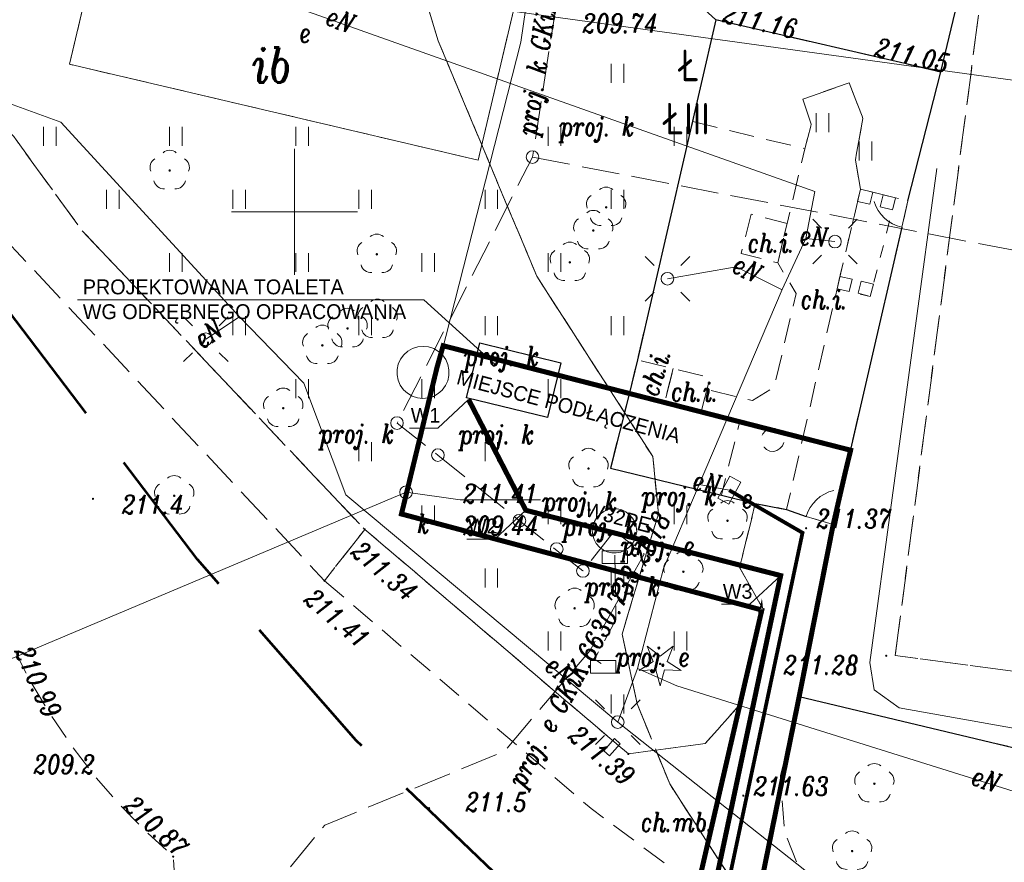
# Model space of a CAD drawing. Header units: metres. Extents: x 7415312 to 7415578, y 5538064 to 5538378.
# Tile 57 of 83: x 7415389 to 7415428, y 5538274 to 5538308. Entities that reach past the tile are written whole.
import ezdxf
from ezdxf.lldxf.tags import DXFTag

# ---------------------------------------------------------------- set-up
doc = ezdxf.new("R2010")
doc.units = ezdxf.units.M
doc.header["$MEASUREMENT"] = 0
for name, pattern in [('1.0_0.5', [1.5, 1, -0.5]), ('1.5_0.5', [2, 1.5, -0.5]), ('342-500', [1.5, 1, -0.5]), ('DGN Style 3', [8.565382, 6.11813, -2.447252]), ('EGBK02-500', [2, 1.5, -0.5]), ('EGBU01-500', [1, 0.5, -0.5]), ('otda_500', [1, 0.5, -0.5])]:
    doc.linetypes.add(name, pattern=pattern)
for name, color, linetype, lineweight in [('_LL_GRUBA', 7, 'Continuous', 35), ('_LL_SIECI PROJEKTOWANE', 7, 'Continuous', 35), ('chodnik', 7, 'Continuous', 0), ('chodnik-Atr17', 7, 'Continuous', 0), ('drzewo iglaste', 7, 'Continuous', 0), ('drzewo liściaste', 7, 'Continuous', 0), ('EGBK02', 7, 'Continuous', 0), ('EGBU01', 7, 'Continuous', 0), ('elektroenergetyczne urządzenie techniczne-Atr17', 7, 'Continuous', 0), ('inna budowla', 7, 'Continuous', 0), ('inna budowla-Atr17', 7, 'Continuous', 0), ('inny obiekt sportowy', 7, 'Continuous', 0), ('jezdnia', 7, 'Continuous', 0), ('K_LEGENDA', 250, 'Continuous', 13), ('kanalizacyjne urządzenie techniczne - ob. projektowany', 7, 'Continuous', 0), ('kanalizacyjne urządzenie techniczne - ob. projektowany-Atr17', 7, 'Continuous', 0), ('KTOK04', 7, 'Continuous', 0), ('latarnia', 7, 'Continuous', 0), ('LIN_Linie Rozgraniczajace', 3, 'Continuous', 53), ('ogrodzenie trwałe', 7, 'Continuous', 0), ('pikieta naturalna', 7, 'Continuous', 0), ('pikieta naturalna-Atr2', 7, 'Continuous', 0), ('pikieta sztuczna', 7, 'Continuous', 0), ('pikieta sztuczna-Atr2', 7, 'Continuous', 0), ('plac gier i zabaw', 7, 'Continuous', 0), ('przewód elektroenergetyczny niskiego napięcia', 7, 'Continuous', 0), ('przewód elektroenergetyczny podziemny', 7, 'Continuous', 0), ('przewód elektroenergetyczny podziemny - ob. projektowany', 7, 'Continuous', 0), ('przewód elektroenergetyczny podziemny - ob. projektowany-Atr1', 7, 'Continuous', 0), ('przewód elektroenergetyczny podziemny-Atr1', 7, 'Continuous', 0), ('przewód kanalizacyjny', 7, 'Continuous', 0), ('przewód kanalizacyjny - ob. projektowany', 7, 'Continuous', 0), ('przewód kanalizacyjny - ob. projektowany-Atr1', 7, 'Continuous', 0), ('RTPW01', 7, 'Continuous', 0), ('rzedna', 7, 'Continuous', 0), ('rzedna-Atr2', 7, 'Continuous', 0), ('rzedna-Atr3', 7, 'Continuous', 0), ('studnia kanalizacyjna - ob. projektowany', 7, 'Continuous', 0), ('studnia kanalizacyjna - ob. projektowany-Atr17', 7, 'Continuous', 0), ('szafa elektroenergetyczna lub kontener', 7, 'Continuous', 0), ('szafa elektroenergetyczna lub kontener - ob. projektowany', 7, 'Continuous', 0), ('szafa elektroenergetyczna lub kontener - ob. projektowany-Atr17', 7, 'Continuous', 0), ('szafa elektroenergetyczna lub kontener-Atr17', 7, 'Continuous', 0), ('trawnik', 7, 'Continuous', 0), ('Warstwa 1', 7, 'Continuous', 0), ('wiata', 7, 'Continuous', 0), ('właz do komory lub kanału - okrągły', 7, 'Continuous', 0), ('właz do komory lub kanału - okrągły-Atr17', 7, 'Continuous', 0)]:
    doc.layers.add(name, color=color, linetype=linetype, lineweight=lineweight)
doc.layers.add('_LL_SYMBOLE', color=7, linetype='Continuous', lineweight=0, true_color=0xb2ffad)
doc.layers.add('LL_mala_architektura', color=7, linetype='Continuous', lineweight=30, true_color=0x000000)
doc.layers.add('EL-KABEL NN', color=1, linetype='KABEL_NN', true_color=0xff0000)
doc.layers.add('LL_GRANICA', color=250, linetype='342-500')
doc.styles.get("Standard").update_dxf_attribs({"font": 'Working1250.shx', "width": 0.75})
doc.styles.add('Style-ITALIC_1250', font='ITALIC_1250.shx')
doc.linetypes.add('902-500', pattern='A,3.75,[24,dgnlstyle-geo-mz.shx,S=0.002786,R=0,X=0,Y=0],3.75', length=7.5)
tags = doc.linetypes.add('KABEL_NN', pattern='A,0.5,-0.2,["Nn",Standard,S=0.1,R=0,X=-0.1,Y=-0.05],-0.2', length=0.9).pattern_tags.tags
tags[6] = DXFTag(74, 10)

# ---------------------------------------------------------------- blocks, each defined once
blk = doc.blocks.new('TU04')
at = {"color": 0, "linetype": 'Continuous', "lineweight": 13, "ltscale": 10}
for p, q in [((0, 0), (0, 7.5)), ((5, 0), (5, 7.5))]:
    blk.add_line(p, q, dxfattribs=at)
blk = doc.blocks.new('SM01')
at = {"color": 0, "linetype": 'Continuous', "lineweight": 13, "ltscale": 10}
for p, q in [((-5.3, 5.31), (-8.83, 8.84)), ((5.31, 5.31), (8.84, 8.84)), ((-5.3, -5.3), (-8.83, -8.83)), ((5.31, -5.3), (8.84, -8.83))]:
    blk.add_line(p, q, dxfattribs=at)
blk.add_circle((0, 0), 2.5, dxfattribs=at)
blk = doc.blocks.new('US22')
at = {"color": 0, "linetype": 'Continuous', "lineweight": 13, "ltscale": 10}
blk.add_circle((0, 0), 2.5, dxfattribs=at)
blk = doc.blocks.new('OK04')
at = {"color": 0, "linetype": 'Continuous', "lineweight": -2, "ltscale": 10}
blk.add_arc((15, 0.01), 15, 120, 180, dxfattribs=at)
blk = doc.blocks.new('IB10')
at = {"color": 0, "linetype": 'Continuous', "lineweight": 13, "ltscale": 10}
for p, q in [((0, 0), (0, 5)), ((0, 5), (5, 5)), ((5, 0), (5, 5)), ((0, 0), (5, 0))]:
    blk.add_line(p, q, dxfattribs=at)
blk = doc.blocks.new('US18')
at = {"color": 0, "linetype": 'Continuous', "lineweight": 13, "ltscale": 10}
for p, q in [((-5, -2.5), (-5, 2.5)), ((-5, 2.5), (5, 2.5)), ((5, -2.5), (5, 2.5)), ((-5, -2.5), (5, -2.5))]:
    blk.add_line(p, q, dxfattribs=at)
blk = doc.blocks.new('US15')
at = {"color": 0, "linetype": 'Continuous', "lineweight": 13, "ltscale": 10}
blk.add_circle((0, 0), 2.5, dxfattribs=at)
blk = doc.blocks.new('PW01_2')
at = {"layer": 'pikieta naturalna', "linetype": 'Continuous', "lineweight": 13}
h = blk.add_hatch(color=7, dxfattribs=at)
edge = h.paths.add_edge_path()
edge.add_arc((0, 0), 0.45, 0, 360)
blk = doc.blocks.new('PW01_1')
at = {"layer": 'pikieta sztuczna', "linetype": 'Continuous', "lineweight": 13}
h = blk.add_hatch(color=7, dxfattribs=at)
edge = h.paths.add_edge_path()
edge.add_arc((0, 0), 0.45, 0, 360)
blk = doc.blocks.new('PW01_3')
at = {"layer": 'rzedna', "linetype": 'Continuous', "lineweight": 13}
h = blk.add_hatch(color=14, dxfattribs=at)
edge = h.paths.add_edge_path()
edge.add_arc((0, 0), 0.45, 0, 360)
blk = doc.blocks.new('OP021_1')
at = {"layer": 'drzewo liściaste', "linetype": 'Continuous', "lineweight": 13}
h = blk.add_hatch(color=96, dxfattribs=at)
edge = h.paths.add_edge_path()
edge.add_arc((0, 0), 0.5, 0, 360)
at = {"layer": 'drzewo liściaste', "color": 96, "linetype": 'Continuous', "lineweight": 13}
for centre, start, end in [((0, 4), 49.272, 130.728), ((-3.8, 1.24), 121.308, 202.548), ((3.8, 1.24), 337.452, 58.692), ((-2.35, -3.24), 193.221, 274.871), ((2.35, -3.24), 265.129, 346.779)]:
    blk.add_arc(centre, 4, start, end, dxfattribs=at)
blk = doc.blocks.new('OP011_1')
at = {"layer": 'drzewo iglaste', "linetype": 'Continuous', "lineweight": 13}
h = blk.add_hatch(color=96, dxfattribs=at)
edge = h.paths.add_edge_path()
edge.add_arc((0, 0), 0.5, 0, 360)
at = {"layer": 'drzewo iglaste', "color": 96, "linetype": 'Continuous', "lineweight": 13}
for p, q in [((-2.83, 0.93), (-5.12, 7.06)), ((-5.12, 7.06), (0, 2.99)), ((0, 2.99), (5.12, 7.06)), ((5.12, 7.06), (2.83, 0.93)), ((-8.28, -2.68), (-2.83, 0.93)), ((2.83, 0.93), (8.28, -2.68)), ((-1.75, -2.4), (-8.28, -2.68)), ((0, -8.7), (-1.75, -2.4)), ((1.75, -2.4), (0, -8.7)), ((8.28, -2.68), (1.75, -2.4))]:
    blk.add_line(p, q, dxfattribs=at)
blk = doc.blocks.new('RTPW01')
at = {"layer": 'RTPW01', "linetype": 'Continuous', "lineweight": 13}
h = blk.add_hatch(color=7, dxfattribs=at)
edge = h.paths.add_edge_path()
edge.add_arc((0, 0), 0.045, 0, 360)

msp = doc.modelspace()

# ---------------------------------------------------------------- linework, layer by layer
at = {"layer": '_LL_GRUBA', "lineweight": 18}
for points in [[(7415391.398, 5538296.514), (7415405.125, 5538296.514), (7415407.945, 5538293.956)], [(7415404.556, 5538291.423), (7415405.675, 5538291.423), (7415406.899, 5538292.561)], [(7415406.822, 5538287.037), (7415407.941, 5538287.037), (7415409.166, 5538288.175)]]:
    msp.add_lwpolyline(points, dxfattribs=at)
at = {"layer": '_LL_GRUBA'}
msp.add_lwpolyline([(7415409.166, 5538288.175), (7415409.166, 5538288.175), (7415406.899, 5538292.561)], dxfattribs=at)
at = {"layer": '_LL_GRUBA', "lineweight": 18, "elevation": 496.758}
msp.add_lwpolyline([(7415416.924, 5538284.45), (7415418.042, 5538284.45), (7415419.267, 5538285.588)], dxfattribs=at)
at = {"layer": '_LL_SIECI PROJEKTOWANE', "color": 152, "const_width": 0.2, "elevation": 496.758}
msp.add_lwpolyline([(7415406.899, 5538292.561), (7415409.166, 5538288.175), (7415419.267, 5538285.588), (7415416.226, 5538271.243), (7415422.007, 5538265.486), (7415428.813, 5538251.102), (7415429.791, 5538245.576), (7415426.485, 5538235.338), (7415424.496, 5538228.812), (7415410.319, 5538212.234)], dxfattribs=at)
at = {"layer": '_LL_SYMBOLE', "color": 7, "linetype": 'Continuous', "lineweight": 0}
msp.add_lwpolyline([(7415412.907, 5538278.927), (7415412.481, 5538278.449), (7415412.257, 5538278.649), (7415412.683, 5538279.127), (7415412.907, 5538278.927)], dxfattribs=at)
at = {"layer": 'chodnik', "color": 7, "linetype": '1.0_0.5', "lineweight": 13, "flags": 128}
for points in [[(7415421.5, 5538296.95), (7415422.43, 5538300.9), (7415422.23, 5538302.06), (7415422.53, 5538303.7), (7415421.98, 5538305.11), (7415420.14, 5538304.47), (7415420.48, 5538303.48), (7415420.23, 5538302.5), (7415419.52, 5538299.54), (7415419.15, 5538297.98), (7415419.88, 5538296.77), (7415419.01, 5538293.05), (7415418.15, 5538292.52), (7415416.34, 5538292.96), (7415416.13, 5538292.13), (7415417.66, 5538291.76), (7415416.92, 5538288.77), (7415418.26, 5538288.44), (7415419.5, 5538288.21), (7415421.5, 5538296.95)], [(7415419.15, 5538297.98), (7415419.52, 5538299.54), (7415418.1, 5538299.91), (7415417.7, 5538298.35), (7415419.15, 5538297.98)], [(7415413.59, 5538294.13), (7415413.26, 5538292.77), (7415414.67, 5538292.48), (7415415.01, 5538293.79), (7415413.59, 5538294.13)], [(7415415.01, 5538293.79), (7415414.67, 5538292.48), (7415416.13, 5538292.13), (7415416.34, 5538292.96), (7415416.47, 5538293.43), (7415415.01, 5538293.79)], [(7415419.39, 5538290.86), (7415419.34, 5538290.73), (7415419.24, 5538290.62), (7415419.12, 5538290.55), (7415418.99, 5538290.51), (7415418.84, 5538290.52), (7415418.71, 5538290.58), (7415418.61, 5538290.67), (7415418.53, 5538290.79), (7415418.5, 5538290.93), (7415418.51, 5538291.07), (7415418.56, 5538291.2), (7415418.65, 5538291.31), (7415418.77, 5538291.38), (7415418.91, 5538291.42), (7415419.05, 5538291.41), (7415419.18, 5538291.35), (7415419.29, 5538291.26), (7415419.37, 5538291.14), (7415419.4, 5538291), (7415419.39, 5538290.86)], [(7415401.19, 5538285.38), (7415411.75, 5538276.36), (7415419.93, 5538270.26), (7415423.49, 5538266.17), (7415426.63, 5538260.22), (7415429.07, 5538254.93), (7415430.13, 5538252.17), (7415431.08, 5538249.43), (7415432.75, 5538243.68), (7415433.66, 5538238.32), (7415434.54, 5538234.46), (7415436.44, 5538242.44), (7415436.32, 5538242.45), (7415436.21, 5538242.48), (7415436.1, 5538242.53), (7415435.99, 5538242.58), (7415435.88, 5538242.64), (7415435.78, 5538242.7), (7415435.69, 5538242.78), (7415435.6, 5538242.86), (7415435.52, 5538242.94), (7415435.44, 5538243.04), (7415435.37, 5538243.13), (7415435.3, 5538243.23), (7415435.25, 5538243.34), (7415435.2, 5538243.45), (7415434.55, 5538247.2), (7415433.42, 5538251.24), (7415432.02, 5538255.18), (7415429.41, 5538260.89), (7415427.34, 5538264.54), (7415426.24, 5538266.64), (7415426.12, 5538267.18), (7415426.88, 5538267.4), (7415427.35, 5538267.52), (7415428.44, 5538267.32), (7415429.54, 5538267.17), (7415430.64, 5538267.07), (7415431.75, 5538267.01), (7415432.86, 5538267), (7415433.97, 5538267.03), (7415435.07, 5538267.12), (7415436.17, 5538267.24), (7415437.14, 5538267.38), (7415438.35, 5538267.64), (7415439.43, 5538267.9), (7415440.5, 5538268.21), (7415441.55, 5538268.56), (7415442.58, 5538268.95), (7415442.66, 5538268.96), (7415442.75, 5538268.95), (7415442.83, 5538268.94), (7415442.91, 5538268.92), (7415442.99, 5538268.89), (7415443.07, 5538268.86), (7415443.15, 5538268.83), (7415443.22, 5538268.79), (7415443.29, 5538268.74), (7415443.36, 5538268.69), (7415443.42, 5538268.64), (7415443.48, 5538268.58), (7415443.54, 5538268.52), (7415443.59, 5538268.45), (7415444.95, 5538274.06), (7415441.26, 5538271.62), (7415440.17, 5538271.19), (7415439.04, 5538270.8), (7415437.89, 5538270.47), (7415436.73, 5538270.2), (7415435.56, 5538269.98), (7415434.37, 5538269.82), (7415433.18, 5538269.73), (7415431.99, 5538269.69), (7415430.79, 5538269.71), (7415429.6, 5538269.79), (7415428.42, 5538269.94), (7415427.24, 5538270.14), (7415426.07, 5538270.39), (7415424.94, 5538270.73), (7415422.81, 5538271.74), (7415420.32, 5538273.19), (7415419.42, 5538275.45), (7415419.26, 5538277.65), (7415420, 5538280.79), (7415421.35, 5538287.61), (7415420.28, 5538287.93), (7415419.5, 5538288.21), (7415418.26, 5538288.44), (7415417.64, 5538285.91), (7415418.54, 5538284.31), (7415417.66, 5538280.49), (7415416.27, 5538278.93), (7415413.23, 5538278.52), (7415402.78, 5538287.42), (7415401.19, 5538285.38)]]:
    msp.add_lwpolyline(points, close=True, dxfattribs=at)
at = {"layer": 'EGBK02', "color": 96, "linetype": 'EGBK02-500', "lineweight": 13, "flags": 128}
for points in [[(7415423.81, 5538282.42), (7415427.88, 5538313.74)], [(7415403.91, 5538312.7), (7415405.69, 5538306.78)], [(7415405.69, 5538306.78), (7415403.91, 5538312.7)], [(7415405.69, 5538306.78), (7415409.6, 5538297.45)], [(7415409.6, 5538297.45), (7415405.69, 5538306.78)], [(7415409.6, 5538297.45), (7415414.2, 5538290.3)], [(7415414.2, 5538290.3), (7415409.6, 5538297.45)], [(7415414.2, 5538290.3), (7415414.42, 5538288.04)], [(7415414.42, 5538288.04), (7415414.2, 5538290.3)], [(7415414.42, 5538288.04), (7415412.98, 5538283.27)], [(7415412.98, 5538283.27), (7415414.42, 5538288.04)], [(7415412.98, 5538283.27), (7415413.58, 5538280.5)], [(7415413.58, 5538280.5), (7415412.98, 5538283.27)], [(7415440.57, 5538280.21), (7415423.81, 5538282.42)], [(7415413.58, 5538280.5), (7415414.87, 5538277.33)], [(7415414.87, 5538277.33), (7415413.58, 5538280.5)], [(7415414.87, 5538277.33), (7415421.52, 5538267.03)], [(7415421.52, 5538267.03), (7415414.87, 5538277.33)]]:
    msp.add_lwpolyline(points, dxfattribs=at)
at = {"layer": 'EGBU01', "color": 96, "linetype": 'EGBU01-500', "lineweight": 13, "flags": 128}
for points in [[(7415423.81, 5538282.42), (7415427.88, 5538313.74)], [(7415427.88, 5538313.74), (7415423.81, 5538282.42)], [(7415403.91, 5538312.7), (7415405.69, 5538306.78)], [(7415405.69, 5538306.78), (7415403.91, 5538312.7)], [(7415405.69, 5538306.78), (7415409.6, 5538297.45)], [(7415409.6, 5538297.45), (7415405.69, 5538306.78)], [(7415409.6, 5538297.45), (7415414.2, 5538290.3)], [(7415414.2, 5538290.3), (7415409.6, 5538297.45)], [(7415414.2, 5538290.3), (7415414.42, 5538288.04)], [(7415414.42, 5538288.04), (7415414.2, 5538290.3)], [(7415414.42, 5538288.04), (7415412.98, 5538283.27)], [(7415412.98, 5538283.27), (7415414.42, 5538288.04)], [(7415412.98, 5538283.27), (7415413.58, 5538280.5)], [(7415413.58, 5538280.5), (7415412.98, 5538283.27)], [(7415440.57, 5538280.21), (7415423.81, 5538282.42)], [(7415423.81, 5538282.42), (7415440.57, 5538280.21)], [(7415413.58, 5538280.5), (7415414.87, 5538277.33)], [(7415414.87, 5538277.33), (7415413.58, 5538280.5)], [(7415414.87, 5538277.33), (7415421.52, 5538267.03)], [(7415421.52, 5538267.03), (7415414.87, 5538277.33)]]:
    msp.add_lwpolyline(points, dxfattribs=at)
at = {"layer": 'EL-KABEL NN', "ltscale": 5, "elevation": 496.758}
msp.add_lwpolyline([(7415419.701, 5538202.264, 0.15, 0.15, 0), (7415419.191, 5538202.831, 0.15, 0.15, 0), (7415408.745, 5538209.573, 0.15, 0.15, 0), (7415408.745, 5538209.573, 0.15, 0.15, 0), (7415424.868, 5538228.53, 0.15, 0.15, 0), (7415424.868, 5538228.53, 0.15, 0.15, 0), (7415424.868, 5538228.53, 0.15, 0.15, 0), (7415426.915, 5538235.02, 0.15, 0.15, 0), (7415430.303, 5538245.551, 0.15, 0.15, 0), (7415429.293, 5538251.255, 0.15, 0.15, 0), (7415422.421, 5538265.779, 0.15, 0.15, 0), (7415419.104, 5538269.31, 0.15, 0.15, 0), (7415416.771, 5538271.406, 0.15, 0.15, 0), (7415420.133, 5538287.284, 0.15, 0.15, 0), (7415417.226, 5538288.969, 0.15, 0.15, 0)], format="xyseb", dxfattribs=at)
at = {"layer": 'inna budowla', "color": 7, "linetype": 'Continuous', "lineweight": 13, "flags": 128}
msp.add_lwpolyline([(7415392.49, 5538311.84), (7415391.08, 5538305.85), (7415407.28, 5538302.05), (7415408.69, 5538308.03), (7415392.49, 5538311.84)], close=True, dxfattribs=at)
at = {"layer": 'inny obiekt sportowy', "color": 7, "linetype": '1.0_0.5', "lineweight": 13, "flags": 128}
msp.add_lwpolyline([(7415420, 5538280.79), (7415439.54, 5538276.14), (7415447.88, 5538310.91), (7415428.01, 5538315.51), (7415425.61, 5538305.55), (7415424.31, 5538300.44), (7415424.07, 5538299.39), (7415421.35, 5538287.61), (7415420, 5538280.79)], close=True, dxfattribs=at)
at = {"layer": 'jezdnia', "color": 7, "linetype": '1.5_0.5', "lineweight": 13, "flags": 128}
msp.add_lwpolyline([(7415339.198, 5538335.216), (7415343.63, 5538335.69), (7415348.28, 5538335.33), (7415353.04, 5538333.7), (7415358.21, 5538330.65), (7415362.33, 5538328.01), (7415367.01, 5538324.05), (7415369.9, 5538320.05), (7415382.48, 5538306.38), (7415388.39, 5538299.06), (7415401.19, 5538285.38), (7415402.78, 5538287.42), (7415391.55, 5538299.29), (7415388.87, 5538302.98), (7415385.36, 5538306.54), (7415380.55, 5538312.2), (7415371.96, 5538321.54), (7415369.45, 5538325.14), (7415367.96, 5538327.88), (7415366.24, 5538333.14), (7415365.95, 5538336.11), (7415366.054, 5538338.356)], dxfattribs=at)
at = {"layer": 'kanalizacyjne urządzenie techniczne - ob. projektowany', "color": 14, "linetype": 'Continuous', "lineweight": 13, "flags": 128}
for points in [[(7415405.99, 5538294.15), (7415405.86, 5538294.33), (7415405.7, 5538294.47), (7415405.52, 5538294.58), (7415405.31, 5538294.65), (7415405.1, 5538294.67), (7415404.88, 5538294.65), (7415404.68, 5538294.59), (7415404.49, 5538294.48), (7415404.33, 5538294.34), (7415404.2, 5538294.16), (7415404.11, 5538293.97), (7415404.06, 5538293.76), (7415404.06, 5538293.54), (7415404.1, 5538293.33), (7415404.19, 5538293.13), (7415404.32, 5538292.95), (7415404.48, 5538292.81), (7415404.66, 5538292.7), (7415404.87, 5538292.63), (7415405.08, 5538292.61), (7415405.3, 5538292.63), (7415405.5, 5538292.69), (7415405.69, 5538292.8), (7415405.85, 5538292.94), (7415405.98, 5538293.12), (7415406.07, 5538293.31), (7415406.12, 5538293.52), (7415406.12, 5538293.74), (7415406.08, 5538293.95), (7415405.99, 5538294.15)], [(7415411.87, 5538287.02), (7415411.96, 5538286.86), (7415412.08, 5538286.72), (7415412.23, 5538286.61), (7415412.39, 5538286.53), (7415412.57, 5538286.49), (7415412.75, 5538286.49), (7415412.93, 5538286.52), (7415413.1, 5538286.59), (7415413.25, 5538286.7), (7415413.38, 5538286.83), (7415413.47, 5538286.99), (7415413.53, 5538287.16), (7415413.56, 5538287.34), (7415413.54, 5538287.53), (7415413.49, 5538287.7), (7415413.4, 5538287.86), (7415413.28, 5538288), (7415413.13, 5538288.11), (7415412.97, 5538288.19), (7415412.79, 5538288.23), (7415412.61, 5538288.23), (7415412.43, 5538288.2), (7415412.26, 5538288.13), (7415412.11, 5538288.02), (7415411.98, 5538287.89), (7415411.89, 5538287.73), (7415411.83, 5538287.56), (7415411.8, 5538287.38), (7415411.82, 5538287.19), (7415411.87, 5538287.02)]]:
    msp.add_lwpolyline(points, close=True, dxfattribs=at)
at = {"layer": 'KTOK04', "color": 7, "linetype": 'Continuous', "lineweight": 13, "flags": 128}
for points in [[(7415424.07, 5538299.39), (7415424.31, 5538300.44)], [(7415420.28, 5538287.93), (7415421.35, 5538287.61)]]:
    msp.add_lwpolyline(points, dxfattribs=at)
at = {"layer": 'LIN_Linie Rozgraniczajace', "color": 161, "linetype": 'DGN Style 3', "lineweight": 53, "flags": 128}
msp.add_lwpolyline([(7415480.64, 5538224.015), (7415466.929, 5538222.399), (7415465.302, 5538223.851), (7415438.087, 5538234.995), (7415437.099, 5538235.816), (7415429.781, 5538252.892), (7415402.446, 5538279.053), (7415396.153, 5538286.224), (7415368.362, 5538322.759), (7415370.081, 5538336.151), (7415367.115, 5538336.361), (7415367.365, 5538338.364)], dxfattribs=at)
at = {"layer": 'LL_GRANICA', "color": 201}
for points in [[(7415418.128, 5538271.604, 0.2, 0.2, 0), (7415420, 5538280.79, 0.2, 0.2, 0), (7415421.35, 5538287.61, 0.2, 0.2, 0), (7415421.832, 5538289.699, 0.2, 0.2, 0), (7415422.04, 5538290.555, 0.2, 0.2, 0), (7415405.89, 5538294.695, 0.2, 0.2, 0), (7415405.649, 5538293.849, 0.2, 0.2, 0), (7415404.237, 5538288.028, 0.2, 0.2, 0), (7415418.473, 5538284.237, 0.2, 0.2, 0)], [(7415418.489, 5538284.09, 0.2, 0.2, 0), (7415418.489, 5538284.09, 0.2, 0.2, 0), (7415418.473, 5538284.237, 0.2, 0.2, 0), (7415418.489, 5538284.09, 0.2, 0.2, 0), (7415418.489, 5538284.09, 0.2, 0.2, 0), (7415418.54, 5538284.31, 0.2, 0.2, 0), (7415418.489, 5538284.09, 0.2, 0.2, 0), (7415418.473, 5538284.237, 0.2, 0.2, 0), (7415418.489, 5538284.09, 0.2, 0.2, 0), (7415418.489, 5538284.09, 0.2, 0.2, 0), (7415408.029, 5538238.931, 0.2, 0.2, 0)]]:
    msp.add_lwpolyline(points, format="xyseb", dxfattribs=at)
at = {"layer": 'LL_mala_architektura', "color": 0}
msp.add_lwpolyline([(7415406.813, 5538292.629), (7415407.343, 5538294.805), (7415410.549, 5538294.024), (7415410.019, 5538291.848), (7415406.813, 5538292.629)], close=True, dxfattribs=at)
at = {"layer": 'ogrodzenie trwałe', "color": 7, "linetype": '902-500', "lineweight": 30, "flags": 128}
for points in [[(7415424.31, 5538300.44), (7415425.61, 5538305.55), (7415428.01, 5538315.51)], [(7415424.07, 5538299.39), (7415421.35, 5538287.61), (7415420, 5538280.79), (7415439.54, 5538276.14), (7415447.88, 5538310.91)], [(7415424.33, 5538305.85), (7415425.61, 5538305.55), (7415416.7, 5538307.61), (7415413.59, 5538294.13), (7415413.26, 5538292.77), (7415412.52, 5538289.85), (7415416.92, 5538288.77), (7415418.26, 5538288.44), (7415419.5, 5538288.21), (7415420.28, 5538287.93)]]:
    msp.add_lwpolyline(points, dxfattribs=at)
at = {"layer": 'plac gier i zabaw', "color": 7, "linetype": '1.0_0.5', "lineweight": 13, "flags": 128}
msp.add_lwpolyline([(7415374.64, 5538295.33), (7415373.96, 5538295.23), (7415373.3, 5538295.01), (7415372.69, 5538294.66), (7415372.17, 5538294.2), (7415371.74, 5538293.65), (7415371.39, 5538292.94), (7415371.23, 5538292.36), (7415371.17, 5538291.66), (7415371.25, 5538290.97), (7415371.46, 5538290.3), (7415371.79, 5538289.68), (7415372.23, 5538289.15), (7415372.75, 5538288.72), (7415374.24, 5538288.59), (7415375.69, 5538288.28), (7415377.09, 5538287.79), (7415378.41, 5538287.13), (7415379.64, 5538286.3), (7415380.74, 5538285.33), (7415381.33, 5538284.68), (7415382.54, 5538282.98), (7415383.2, 5538281.66), (7415383.68, 5538280.26), (7415383.98, 5538278.81), (7415384.08, 5538277.34), (7415384.01, 5538275.85), (7415384.13, 5538275.07), (7415384.34, 5538274.29), (7415384.63, 5538273.54), (7415385.01, 5538272.83), (7415385.46, 5538272.16), (7415385.99, 5538271.55), (7415386.58, 5538271), (7415387.22, 5538270.52), (7415387.92, 5538270.12), (7415388.51, 5538269.86), (7415389.42, 5538269.55), (7415390.21, 5538269.39), (7415391.01, 5538269.32), (7415391.53, 5538269.39), (7415392.04, 5538269.53), (7415392.54, 5538269.72), (7415393, 5538269.97), (7415393.44, 5538270.26), (7415393.84, 5538270.61), (7415394.19, 5538271), (7415394.5, 5538271.42), (7415394.76, 5538271.88), (7415394.99, 5538272.51), (7415395.11, 5538272.88), (7415395.2, 5538273.4), (7415395.23, 5538273.92), (7415395.2, 5538274.45), (7415394.09, 5538275.47), (7415393.04, 5538276.54), (7415392.05, 5538277.68), (7415391.14, 5538278.88), (7415390.29, 5538280.13), (7415389.52, 5538281.42), (7415388.84, 5538282.75), (7415388.22, 5538284.13), (7415387.69, 5538285.54), (7415387.25, 5538286.98), (7415386.89, 5538288.44), (7415386.61, 5538289.92), (7415386.43, 5538291.42), (7415386.33, 5538292.92), (7415385.99, 5538293.72), (7415385.53, 5538294.46), (7415384.96, 5538295.12), (7415384.3, 5538295.69), (7415383.56, 5538296.15), (7415382.25, 5538296.63), (7415381.77, 5538296.38), (7415381.03, 5538296.07), (7415380.37, 5538295.88), (7415379.43, 5538295.62), (7415378.58, 5538295.46), (7415377.82, 5538295.35), (7415377.06, 5538295.29), (7415374.64, 5538295.33)], close=True, dxfattribs=at)
at = {"layer": 'przewód elektroenergetyczny niskiego napięcia', "color": 1, "linetype": 'Continuous', "lineweight": 13, "flags": 128}
msp.add_lwpolyline([(7415481.859, 5538297.866), (7415356.37, 5538315.17)], dxfattribs=at)
at = {"layer": 'przewód elektroenergetyczny podziemny', "color": 1, "linetype": 'Continuous', "lineweight": 13, "flags": 128}
for points in [[(7415397.82, 5538295.84), (7415390.74, 5538303.56), (7415388.1, 5538304.51), (7415383.42, 5538309.93), (7415374.76, 5538319.26), (7415370.42, 5538324.74), (7415368.17, 5538328.91), (7415366.61, 5538333.61), (7415366.38, 5538337.82), (7415366.51, 5538338.359)], [(7415412.81, 5538279.78), (7415413.59, 5538281.91), (7415414.62, 5538285.87), (7415416.04, 5538289.2), (7415419.33, 5538296.92), (7415420.26, 5538298.94), (7415420.62, 5538300.81), (7415400.14, 5538308.07)], [(7415425.45, 5538301.72), (7415422.8, 5538282.14), (7415422.97, 5538281.06), (7415423.96, 5538280.35), (7415435.09, 5538278.37), (7415436.86, 5538277.73), (7415440.52, 5538275.33)], [(7415420.26, 5538298.94), (7415421.42, 5538298.82)], [(7415419.33, 5538296.92), (7415419.3, 5538296.93), (7415417.5, 5538297.82), (7415414.78, 5538297.35)], [(7415396.48, 5538294.95), (7415397.82, 5538295.84)], [(7415397.82, 5538295.84), (7415400.37, 5538293.21), (7415402.03, 5538288.79), (7415412.81, 5538279.78)], [(7415442.6, 5538293.49), (7415438.58, 5538275.47), (7415431.14, 5538276.21), (7415415.15, 5538281.22), (7415413.59, 5538281.91)], [(7415416.04, 5538289.2), (7415417.23, 5538288.97)], [(7415447.44, 5538286.98), (7415444.74, 5538277.41), (7415442.66, 5538272.81), (7415439.64, 5538271.38), (7415436.28, 5538270.34), (7415431.94, 5538270.16), (7415428.02, 5538270.6), (7415420.86, 5538273.41), (7415412.81, 5538279.78)]]:
    msp.add_lwpolyline(points, dxfattribs=at)
at = {"layer": 'przewód elektroenergetyczny podziemny - ob. projektowany', "color": 1, "linetype": '1.5_0.5', "lineweight": 13, "flags": 128}
msp.add_lwpolyline([(7415412.69, 5538286.39), (7415412.74, 5538283.83), (7415411.89, 5538282.28), (7415412.15, 5538282.1)], dxfattribs=at)
at = {"layer": 'przewód kanalizacyjny', "color": 14, "linetype": 'Continuous', "lineweight": 13, "flags": 128}
msp.add_lwpolyline([(7415352.54, 5538265.03), (7415382.02, 5538279.45), (7415404.42, 5538288.89), (7415408.97, 5538306.72), (7415411.58, 5538324.68), (7415414.07, 5538338.618)], dxfattribs=at)
at = {"layer": 'przewód kanalizacyjny - ob. projektowany', "color": 14, "linetype": '1.5_0.5', "lineweight": 13, "flags": 128}
for points in [[(7415412.68, 5538287.36), (7415411.43, 5538285.77), (7415410.41, 5538286.57), (7415408.91, 5538287.76), (7415405.68, 5538290.36), (7415404.06, 5538291.63), (7415405.09, 5538293.64), (7415409.43, 5538302.17), (7415412.52, 5538321.94), (7415411.58, 5538324.68), (7415407.09, 5538328.21)], [(7415409.43, 5538302.17), (7415457.21, 5538292.92), (7415481.638, 5538282.691)], [(7415392.19, 5538264.8), (7415401.2, 5538275.7), (7415408.31, 5538278.62), (7415411.7, 5538282.61), (7415413.86, 5538286.44), (7415412.68, 5538287.36)]]:
    msp.add_lwpolyline(points, dxfattribs=at)
at = {"layer": 'rzedna-Atr2', "color": 14, "lineweight": 13, "flags": 128}
msp.add_lwpolyline([(7415404.42, 5538288.89), (7415406.57, 5538288.59), (7415409.743, 5538288.59)], dxfattribs=at)
at = {"layer": 'trawnik', "color": 7, "linetype": '1.0_0.5', "lineweight": 13, "flags": 128}
msp.add_lwpolyline([(7415366.054, 5538338.356), (7415365.95, 5538336.11), (7415366.24, 5538333.14), (7415367.96, 5538327.88), (7415369.45, 5538325.14), (7415371.96, 5538321.54), (7415380.55, 5538312.2), (7415385.36, 5538306.54), (7415388.87, 5538302.98), (7415391.55, 5538299.29), (7415402.78, 5538287.42), (7415413.23, 5538278.52), (7415416.27, 5538278.93), (7415417.66, 5538280.49), (7415418.54, 5538284.31), (7415417.64, 5538285.91), (7415418.26, 5538288.44), (7415416.92, 5538288.77), (7415412.52, 5538289.85), (7415413.26, 5538292.77), (7415413.59, 5538294.13), (7415415.78, 5538303.58), (7415416.7, 5538307.61), (7415413.87, 5538310.2), (7415414.5, 5538314.13), (7415412.24, 5538314.36), (7415411.41, 5538312), (7415400.87, 5538315.2), (7415404.3, 5538326.7), (7415404.6, 5538326.6), (7415405.15, 5538328.4), (7415405.28, 5538328.75), (7415407.35, 5538335.94), (7415405.38, 5538336.62), (7415403.44, 5538337.22), (7415403.827, 5538338.562)], dxfattribs=at)
for points in [[(7415407.28, 5538302.05), (7415391.08, 5538305.85), (7415392.49, 5538311.84), (7415408.69, 5538308.03), (7415407.28, 5538302.05)], [(7415415.78, 5538303.58), (7415420.23, 5538302.5), (7415420.48, 5538303.48), (7415420.14, 5538304.47), (7415421.98, 5538305.11), (7415422.53, 5538303.7), (7415422.23, 5538302.06), (7415422.43, 5538300.9), (7415423.82, 5538300.56), (7415424.31, 5538300.44), (7415425.61, 5538305.55), (7415416.7, 5538307.61), (7415415.78, 5538303.58)]]:
    msp.add_lwpolyline(points, close=True, dxfattribs=at)
at = {"layer": 'Warstwa 1', "color": 7, "linetype": 'Continuous', "lineweight": 0}
for p, q in [((7415400, 5538302.5), (7415400, 5538297.5)), ((7415397.5, 5538300), (7415402.5, 5538300))]:
    msp.add_line(p, q, dxfattribs=at)
at = {"layer": 'wiata', "color": 7, "linetype": 'otda_500', "lineweight": 13, "flags": 128}
msp.add_lwpolyline([(7415422.43, 5538300.9), (7415421.5, 5538296.95), (7415422.82, 5538296.65), (7415423.82, 5538300.56), (7415422.43, 5538300.9)], close=True, dxfattribs=at)

# ---------------------------------------------------------------- block references
at = {"layer": 'drzewo iglaste', "color": 96, "linetype": 'Continuous', "lineweight": 13, "xscale": 0.1, "yscale": 0.1, "zscale": 0.1}
msp.add_blockref('OP011_1', (7415414.49, 5538282.09), dxfattribs=at)
at = {"layer": 'drzewo liściaste', "color": 96, "linetype": 'Continuous', "lineweight": 13, "xscale": 0.1, "yscale": 0.1, "zscale": 0.1}
for p in [(7415395.05, 5538301.64), (7415412.35, 5538300.18), (7415411.84, 5538299.26), (7415403.26, 5538298.32), (7415410.91, 5538298), (7415403.29, 5538295.74), (7415402.1, 5538295.38), (7415401.1, 5538294.71), (7415399.55, 5538292.22), (7415411.65, 5538289.83), (7415395.23, 5538288.75), (7415417.16, 5538287.76), (7415415.41, 5538285.74), (7415411.1, 5538284.29), (7415422.98, 5538277.34), (7415422.1, 5538274.67)]:
    msp.add_blockref('OP021_1', p, dxfattribs=at)
at = {"layer": 'KTOK04', "color": 7, "linetype": 'Continuous', "lineweight": 13, "xscale": 0.1, "yscale": 0.1, "zscale": 0.1}
for p, rotation in [((7415424.07, 5538299.39), 77.125), ((7415420.28, 5538287.93), 343.3500000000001)]:
    msp.add_blockref('OK04', p, dxfattribs=dict(at, rotation=rotation))
at = {"layer": 'latarnia', "color": 7, "linetype": 'Continuous', "lineweight": 13, "xscale": 0.1, "yscale": 0.1, "zscale": 0.1}
for p in [(7415421.42, 5538298.82), (7415414.78, 5538297.35), (7415396.48, 5538294.95), (7415412.81, 5538279.78)]:
    msp.add_blockref('SM01', p, dxfattribs=at)
at = {"layer": 'pikieta naturalna', "color": 7, "linetype": 'Continuous', "lineweight": 13, "xscale": 0.1, "yscale": 0.1, "zscale": 0.1}
for p in [(7415392.01, 5538288.63), (7415405.33, 5538276.37)]:
    msp.add_blockref('PW01_2', p, dxfattribs=at)
at = {"layer": 'pikieta sztuczna', "color": 7, "linetype": 'Continuous', "lineweight": 13, "xscale": 0.1, "yscale": 0.1, "zscale": 0.1}
for p in [(7415425.6, 5538305.55), (7415423.45, 5538282.41)]:
    msp.add_blockref('PW01_1', p, dxfattribs=at)
at = {"layer": 'pikieta sztuczna', "color": 7, "linetype": 'Continuous', "lineweight": 13, "xscale": 0.1, "yscale": 0.1, "zscale": 0.1, "rotation": 180}
for p in [(7415402.78, 5538287.42), (7415401.19, 5538285.38), (7415413.23, 5538278.52), (7415395.19, 5538274.45)]:
    msp.add_blockref('PW01_1', p, dxfattribs=at)
at = {"layer": 'RTPW01', "color": 7, "linetype": 'Continuous', "lineweight": 13}
for p in [(7415420.275, 5538287.465), (7415417.785, 5538276.869)]:
    msp.add_blockref('RTPW01', p, dxfattribs=at)
at = {"layer": 'rzedna', "color": 14, "linetype": 'Continuous', "lineweight": 13, "xscale": 0.1, "yscale": 0.1, "zscale": 0.1}
msp.add_blockref('PW01_3', (7415404.42, 5538288.89), dxfattribs=at)
at = {"layer": 'studnia kanalizacyjna - ob. projektowany', "color": 14, "linetype": 'Continuous', "lineweight": 13, "xscale": 0.1, "yscale": 0.1, "zscale": 0.1}
for p in [(7415409.43, 5538302.17), (7415404.06, 5538291.63), (7415405.68, 5538290.36), (7415408.91, 5538287.76), (7415410.39, 5538286.64), (7415411.43, 5538285.77)]:
    msp.add_blockref('US15', p, dxfattribs=at)
at = {"layer": 'szafa elektroenergetyczna lub kontener', "color": 1, "linetype": 'Continuous', "lineweight": 13, "xscale": 0.1, "yscale": 0.1, "zscale": 0.1, "rotation": 241.275}
msp.add_blockref('US18', (7415417.23, 5538288.97), dxfattribs=at)
at = {"layer": 'szafa elektroenergetyczna lub kontener - ob. projektowany', "color": 1, "linetype": 'Continuous', "lineweight": 13, "xscale": 0.1, "yscale": 0.1, "zscale": 0.1}
for p in [(7415412.69, 5538286.32), (7415412.23, 5538281.97)]:
    msp.add_blockref('US18', p, dxfattribs=at)
at = {"layer": 'trawnik', "color": 7, "linetype": 'Continuous', "lineweight": 13, "xscale": 0.1, "yscale": 0.1, "zscale": 0.1}
for p in [(7415412.549, 5538305.119), (7415420.675, 5538303.162), (7415390.049, 5538302.619), (7415395.049, 5538302.619), (7415400.049, 5538302.619), (7415410.049, 5538302.619), (7415415.049, 5538302.619), (7415422.379, 5538302.039), (7415392.549, 5538300.119), (7415397.549, 5538300.119), (7415402.549, 5538300.119), (7415407.549, 5538300.119), (7415412.549, 5538300.119), (7415395.049, 5538297.619), (7415400.049, 5538297.619), (7415405.049, 5538297.619), (7415410.049, 5538297.619), (7415397.549, 5538295.119), (7415402.549, 5538295.119), (7415407.549, 5538295.119), (7415412.549, 5538295.119), (7415400.049, 5538292.619), (7415405.049, 5538292.619), (7415410.049, 5538292.619), (7415402.549, 5538290.119), (7415407.549, 5538290.119), (7415405.049, 5538287.619), (7415410.049, 5538287.619), (7415415.049, 5538287.619), (7415407.549, 5538285.119), (7415412.549, 5538285.119), (7415410.049, 5538282.619), (7415415.049, 5538282.619), (7415412.549, 5538280.119)]:
    msp.add_blockref('TU04', p, dxfattribs=at)
at = {"layer": 'wiata', "color": 7, "linetype": 'Continuous', "lineweight": 13, "xscale": 0.1, "yscale": 0.1, "zscale": 0.1}
for p, rotation in [((7415422.43, 5538300.9), 256.751), ((7415423.82, 5538300.56), 166.255), ((7415421.5, 5538296.95), 347.1960000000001), ((7415422.82, 5538296.65), 75.654)]:
    msp.add_blockref('IB10', p, dxfattribs=dict(at, rotation=rotation))
at = {"layer": 'właz do komory lub kanału - okrągły', "color": 7, "linetype": 'Continuous', "lineweight": 13, "xscale": 0.1, "yscale": 0.1, "zscale": 0.1}
msp.add_blockref('US22', (7415404.42, 5538288.89), dxfattribs=at)

# ---------------------------------------------------------------- texts
at = {"layer": 'chodnik-Atr17', "color": 7, "lineweight": 13, "char_height": 0.75, "attachment_point": 7, "line_spacing_factor": 0.6}
for s, insert in [('\\FITALIC_1250;\\H1x;\\W0.8;ch.i.', (7415417.951, 5538298.398)), ('\\FITALIC_1250;\\H1x;\\W0.8;ch.i.', (7415420.05, 5538296.16)), ('\\FITALIC_1250;\\H1x;\\W0.8;ch.i.', (7415414.918, 5538292.505)), ('\\FITALIC_1250;\\H1x;\\W0.8;ch.mb.', (7415413.72, 5538275.45))]:
    msp.add_mtext(s, dxfattribs=dict(at, insert=insert))
at = {"layer": 'chodnik-Atr17', "color": 7, "lineweight": 13, "insert": (7415414.39, 5538292.64), "char_height": 0.75, "attachment_point": 7, "rotation": 73.78, "line_spacing_factor": 0.6}
msp.add_mtext('\\FITALIC_1250;\\H1x;\\W0.8;ch.i.', dxfattribs=at)
at = {"layer": 'EGBK02', "color": 96, "linetype": 'EGBK02-500', "lineweight": 13, "insert": (7415414.674, 5538303.067), "char_height": 1.25, "attachment_point": 7, "line_spacing_factor": 0.6}
msp.add_mtext('\\FITALIC_1250;\\H1x;\\W0.8;ŁIII', dxfattribs=at)
at = {"layer": 'EGBU01', "color": 96, "linetype": 'EGBU01-500', "lineweight": 13, "insert": (7415415.284, 5538305.177), "char_height": 1.25, "attachment_point": 7, "line_spacing_factor": 0.6}
msp.add_mtext('\\FITALIC_1250;\\H1x;\\W0.8;Ł', dxfattribs=at)
at = {"layer": 'elektroenergetyczne urządzenie techniczne-Atr17', "color": 1, "lineweight": 13, "insert": (7415400.19, 5538306.72), "char_height": 0.75, "attachment_point": 7, "line_spacing_factor": 0.6}
msp.add_mtext('\\FITALIC_1250;\\H1x;\\W0.8;e', dxfattribs=at)
at = {"layer": 'inna budowla-Atr17', "color": 7, "lineweight": 30, "insert": (7415399.096, 5538305.817), "char_height": 1.39522, "attachment_point": 5, "line_spacing_factor": 0.6}
msp.add_mtext('\\FITALIC_1250;\\H1x;\\W0.8;ib', dxfattribs=at)
at = {"layer": 'K_LEGENDA', "color": 0, "char_height": 0.6247, "attachment_point": 1}
for s, insert, width in [('\\pxi-2.83022,l3.77362,t3.77362,22.0001;{\\fArial|b0|i0|c0|p34;\\H0.9433x;\\W0.95;PROJEKTOWANA TOALETA \\PWG ODRĘBNEGO OPRACOWANIA}', (7415391.018, 5538297.322), 27.03187), ('\\pxi-2.83022,l3.77362,t3.77362,22.0001;{\\fArial|b0|i0|c0|p34;\\H0.9433x;\\W0.95;W1}', (7415404.016, 5538292.232), 1.59644), ('\\pxi-2.83022,l3.77362,t3.77362,22.0001;{\\fArial|b0|i0|c0|p34;\\H0.9433x;\\W0.95;W2}', (7415406.283, 5538287.846), 1.59644), ('\\pxi-2.83022,l3.77362,t3.77362,22.0001;{\\fArial|b0|i0|c0|p34;\\H0.9433x;\\W0.95;W3}', (7415416.384, 5538285.259, 496.758), 1.59644)]:
    msp.add_mtext(s, dxfattribs=dict(at, insert=insert, width=width))
at = {"layer": 'K_LEGENDA', "insert": (7415405.965, 5538293.911), "char_height": 0.6247, "width": 27.03187, "attachment_point": 1, "rotation": 344.9771}
msp.add_mtext('\\pxi-2.83022,l3.77362,t3.77362,22.0001;{\\fArial|b0|i0|c0|p34;\\H0.9433x;\\W0.95;MIEJSCE PODŁĄCZENIA \\P\\pxi-2.83022,l3.77362,t3.77362;}', dxfattribs=at)
at = {"layer": 'K_LEGENDA', "color": 0, "insert": (7415411.05, 5538288.675, 496.758), "char_height": 0.6247, "width": 1.59644, "attachment_point": 1, "rotation": 345.1547}
msp.add_mtext('\\pxi-2.83022,l3.77362,t3.77362,22.0001;{\\fArial|b0|i0|c0|p34;\\H0.9433x;\\W0.95;W32PE}', dxfattribs=at)
at = {"layer": 'kanalizacyjne urządzenie techniczne - ob. projektowany-Atr17', "color": 14, "lineweight": 13, "char_height": 0.75, "attachment_point": 7, "line_spacing_factor": 0.6}
for insert in [(7415406.72, 5538293.66), (7415413.77, 5538288.12)]:
    msp.add_mtext('\\FITALIC_1250;\\H1x;\\W0.8;proj. k', dxfattribs=dict(at, insert=insert))
at = {"layer": 'pikieta naturalna-Atr2', "color": 7, "lineweight": 13, "char_height": 0.75, "attachment_point": 7, "line_spacing_factor": 0.6}
for s, insert in [('\\FITALIC_1250;\\H1x;\\W0.8;211.4', (7415393.16, 5538288.03)), ('\\FITALIC_1250;\\H1x;\\W0.8;209.2', (7415389.65, 5538277.73)), ('\\FITALIC_1250;\\H1x;\\W0.8;211.5', (7415406.78, 5538276.24))]:
    msp.add_mtext(s, dxfattribs=dict(at, insert=insert))
at = {"layer": 'pikieta sztuczna-Atr2', "color": 7, "lineweight": 13, "char_height": 0.75, "attachment_point": 7, "line_spacing_factor": 0.6}
for s, insert, rotation in [('\\FITALIC_1250;\\H1x;\\W0.8;211.16', (7415416.924, 5538307.526), 346.982), ('\\FITALIC_1250;\\H1x;\\W0.8;211.05', (7415422.953, 5538306.177), 346.803), ('\\FITALIC_1250;\\H1x;\\W0.8;211.34', (7415402.178, 5538286.45), 319.579), ('\\FITALIC_1250;\\H1x;\\W0.8;211.41', (7415400.318, 5538284.57), 319.497), ('\\FITALIC_1250;\\H1x;\\W0.8;210.99', (7415388.882, 5538282.588), 294.193), ('\\FITALIC_1250;\\H1x;\\W0.8;211.39', (7415410.798, 5538279.15), 319.579), ('\\FITALIC_1250;\\H1x;\\W0.8;210.87', (7415393.171, 5538276.386), 317.419)]:
    msp.add_mtext(s, dxfattribs=dict(at, insert=insert, rotation=rotation))
at = {"layer": 'pikieta sztuczna-Atr2', "color": 7, "lineweight": 13, "insert": (7415419.38, 5538281.67), "char_height": 0.75, "attachment_point": 7, "line_spacing_factor": 0.6}
msp.add_mtext('\\FITALIC_1250;\\H1x;\\W0.8;211.28', dxfattribs=at)
at = {"layer": 'przewód elektroenergetyczny podziemny - ob. projektowany-Atr1', "color": 1, "lineweight": 13, "insert": (7415412.229, 5538282.37), "char_height": 0.75, "attachment_point": 8, "rotation": 61.26, "line_spacing_factor": 0.6}
msp.add_mtext('\\FITALIC_1250;\\H1x;\\W0.8;proj. e GKiK.6630.733.2018', dxfattribs=at)
at = {"layer": 'przewód elektroenergetyczny podziemny-Atr1', "color": 1, "lineweight": 13, "char_height": 0.75, "attachment_point": 8, "line_spacing_factor": 0.6}
for insert, rotation in [((7415401.687, 5538307.258), 338.168), ((7415420.544, 5538298.661), 354.094), ((7415417.77, 5538297.41), 331.426), ((7415396.798, 5538294.862), 33.591), ((7415416.273, 5538288.905), 349.061), ((7415410.29, 5538281.558), 320.11), ((7415427.286, 5538277.155), 340.292)]:
    msp.add_mtext('\\FITALIC_1250;\\H1x;\\W0.8;eN', dxfattribs=dict(at, insert=insert, rotation=rotation))
at = {"layer": 'przewód kanalizacyjny - ob. projektowany-Atr1', "color": 14, "lineweight": 13, "insert": (7415410.757, 5538309.021), "char_height": 0.75, "attachment_point": 8, "rotation": 81.117, "line_spacing_factor": 0.6}
msp.add_mtext('\\FITALIC_1250;\\H1x;\\W0.8;proj. k GKiK.6630.733.2018', dxfattribs=at)
at = {"layer": 'RTPW01', "color": 7, "linetype": 'Continuous', "lineweight": 13, "style": 'Style-ITALIC_1250', "width": 0.8}
for s, p in [(' 211.37', (7415420.275, 5538287.465)), (' 211.63', (7415417.785, 5538276.869))]:
    msp.add_text(s, height=0.75, dxfattribs=at).set_placement(p)
at = {"layer": 'rzedna-Atr2', "color": 14, "lineweight": 13, "insert": (7415406.68, 5538288.463), "char_height": 0.75, "attachment_point": 7, "line_spacing_factor": 0.6}
msp.add_mtext('\\FITALIC_1250;\\H1x;\\W0.8;211.41', dxfattribs=at)
at = {"layer": 'rzedna-Atr3', "color": 14, "lineweight": 13, "char_height": 0.75, "attachment_point": 7, "line_spacing_factor": 0.6}
for s, insert in [('\\FITALIC_1250;\\H1x;\\W0.8;209.74', (7415411.409, 5538307.097)), ('\\FITALIC_1250;\\H1x;\\W0.8;209.44', (7415406.68, 5538287.187))]:
    msp.add_mtext(s, dxfattribs=dict(at, insert=insert))
at = {"layer": 'studnia kanalizacyjna - ob. projektowany-Atr17', "color": 14, "lineweight": 13, "char_height": 0.75, "attachment_point": 7, "line_spacing_factor": 0.6}
for insert in [(7415410.5, 5538302.76), (7415400.98, 5538290.59), (7415406.52, 5538290.56), (7415409.82, 5538287.9), (7415410.62, 5538286.92), (7415411.52, 5538284.54)]:
    msp.add_mtext('\\FITALIC_1250;\\H1x;\\W0.8;proj. k', dxfattribs=dict(at, insert=insert))
at = {"layer": 'szafa elektroenergetyczna lub kontener - ob. projektowany-Atr17', "color": 1, "lineweight": 13, "char_height": 0.75, "attachment_point": 7, "line_spacing_factor": 0.6}
for insert in [(7415412.94, 5538286.15), (7415412.74, 5538281.75)]:
    msp.add_mtext('\\FITALIC_1250;\\H1x;\\W0.8;proj. e', dxfattribs=dict(at, insert=insert))
at = {"layer": 'szafa elektroenergetyczna lub kontener-Atr17', "color": 1, "lineweight": 13, "insert": (7415417.71, 5538288.27), "char_height": 0.75, "attachment_point": 7, "line_spacing_factor": 0.6}
msp.add_mtext('\\FITALIC_1250;\\H1x;\\W0.8;e', dxfattribs=at)
at = {"layer": 'właz do komory lub kanału - okrągły-Atr17', "color": 7, "lineweight": 13, "insert": (7415404.86, 5538287.27), "char_height": 0.75, "attachment_point": 7, "line_spacing_factor": 0.6}
msp.add_mtext('\\FITALIC_1250;\\H1x;\\W0.8;k', dxfattribs=at)

doc.saveas('drawing.dxf')
